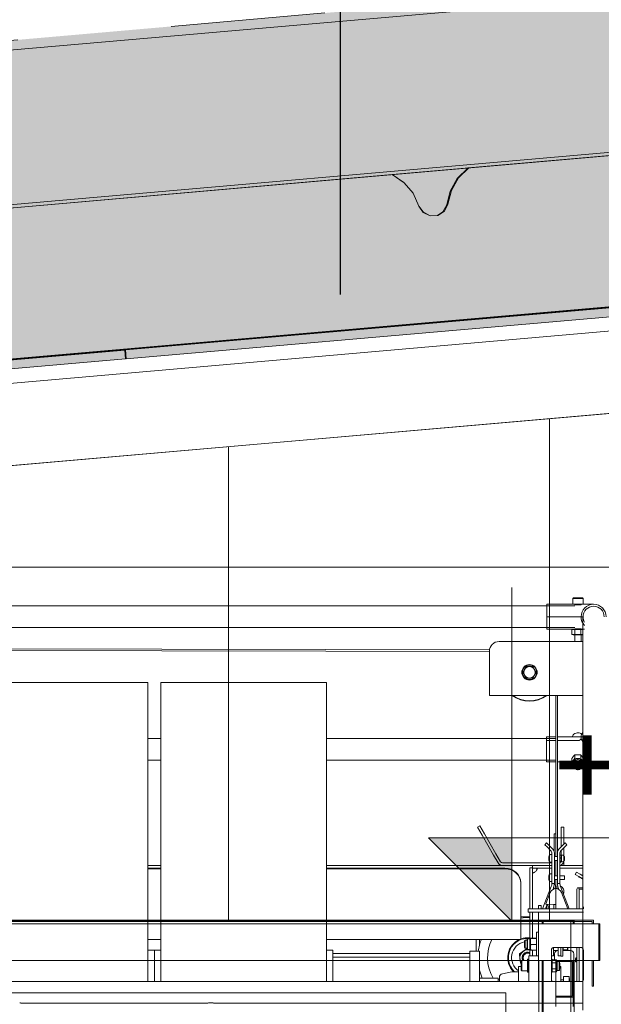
# Model space of a CAD drawing. Header units: centimetres. Extents: x -396 to 14490, y -515 to 1122.
# Tile 47 of 73: x 418 to 508, y 402 to 555. Entities that reach past the tile are written whole.
import ezdxf

# ---------------------------------------------------------------- set-up
doc = ezdxf.new("R2010")
doc.units = ezdxf.units.CM
doc.header["$MEASUREMENT"] = 0
doc.linetypes.add('Przerywana (2)', pattern=[48, 24, -24])
doc.layers.add('00 - nowa technologia myjni_Nr_pióra__246', color=7, linetype='Continuous', lineweight=20, true_color=0x1db3b3)
doc.layers.add('280-A Dachy Powłoki_Nr_pióra__49', color=7, linetype='Continuous', lineweight=20, true_color=0xcfd8da)
for name, color, linetype in [('00 - SUFIT Z BLACHY', 7, 'Continuous'), ('280-A Dachy Powłoki', 7, 'Continuous'), ('299-A Wymiary Opisy', 7, 'Continuous'), ('450-K Belki', 7, 'Continuous'), ('450-K Belki nośne', 7, 'Continuous'), ('460 - Stropy', 7, 'Continuous'), ('Nowe_Drzwi Archicad', 7, 'Continuous')]:
    doc.layers.add(name, color=color, linetype=linetype)
for name, color, linetype, lineweight in [('00 - SUFIT Z BLACHY_Nr_pióra__12', 7, 'Continuous', 13), ('280-A Dachy Powłoki_Nr_pióra__29', 7, 'Continuous', 20), ('280-A Dachy Powłoki_Nr_pióra__69', 7, 'Continuous', 20), ('299-A Wymiary Opisy_Nr_pióra__11', 7, 'Continuous', 0), ('420-K Ściany_Nr_pióra__11', 7, 'Continuous', 0), ('420-K Ściany_Nr_pióra__93', 9, 'Continuous', 20), ('450-K Belki nośne_Nr_pióra__13', 7, 'Continuous', 25), ('450-K Belki_Nr_pióra__2', 7, 'Continuous', 20), ('460 - Stropy_Nr_pióra__11', 7, 'Continuous', 0), ('Nowe_199-Z Wymiary i opisy_Nr_pióra__135', 5, 'Continuous', 20), ('Nowe_420 - Wełna mineralna_Nr_pióra__135', 5, 'Continuous', 0), ('Nowe_Drzwi Archicad_Nr_pióra__135', 5, 'Continuous', 13)]:
    doc.layers.add(name, color=color, linetype=linetype, lineweight=lineweight)
doc.styles.add('STYL_AUTOMATYCZNY_1', font='arial.ttf')
doc.dimstyles.new('STYL_AUTOMATYCZNY__2', dxfattribs={"dimtxt": 13, "dimasz": 7.6, "dimexe": 0.18, "dimexo": 0.0625, "dimgap": 0, "dimtad": 1, "dimdec": 0, "dimzin": 0, "dimdsep": 46, "dimtxsty": 'STYL_AUTOMATYCZNY_1', "dimblk": 'ARROWHEAD_2', "dimblk1": 'ARROWHEAD_2', "dimblk2": 'ARROWHEAD_2', "dimcen": 0.09, "dimclrd": 7, "dimclre": 7, "dimclrt": 7, "dimadec": 0, "dimazin": 0, "dimtfac": 1, "dimtdec": 4, "dimtmove": 0, "dimatfit": 3, "dimfxl": 0, "dimtolj": 1, "dimtzin": 0, "dimarcsym": 0})
doc.dimstyles.new('STYL_AUTOMATYCZNY__3', dxfattribs={"dimtxt": 0.18, "dimasz": 14.592, "dimexe": 0.18, "dimexo": 0.0625, "dimgap": 0, "dimtad": 0, "dimtih": 1, "dimtoh": 1, "dimdec": 4, "dimzin": 0, "dimdsep": 46, "dimcen": 0.09, "dimadec": 0, "dimazin": 0, "dimtfac": 1, "dimtdec": 4, "dimtmove": 0, "dimatfit": 3, "dimldrblk": 'ARROWHEAD_5', "dimfxl": 0, "dimtolj": 1, "dimtzin": 0, "dimarcsym": 0})

# ---------------------------------------------------------------- blocks, each defined once
blk = doc.blocks.new('ElemPrzekroju_8_1')
at = {"layer": '280-A Dachy Powłoki', "linetype": 'Continuous', "lineweight": 0, "true_color": 0x000000}
for points in [[(656.3, 573.06), (12.11, 516.7), (12.24, 515.2), (656.43, 571.56)], [(656.43, 571.56), (12.24, 515.2), (14.34, 491.29), (658.52, 547.65)], [(14.34, 491.29), (14.38, 490.8), (658.56, 547.16), (658.52, 547.65)]]:
    blk.add_hatch(color=18, dxfattribs=at).paths.add_polyline_path(points)
at = {"layer": '280-A Dachy Powłoki_Nr_pióra__29', "color": 7, "linetype": 'Przerywana (2)', "lineweight": 20}
blk.add_line((656.3, 573.06), (12.11, 516.7), dxfattribs=at)
at = {"layer": '280-A Dachy Powłoki_Nr_pióra__29', "color": 7, "linetype": 'Continuous', "lineweight": 20}
blk.add_line((658.52, 547.65), (14.34, 491.29), dxfattribs=at)
at = {"layer": '280-A Dachy Powłoki_Nr_pióra__49', "color": 254, "linetype": 'Continuous', "lineweight": 20, "true_color": 0xcfd8da}
blk.add_line((622.75, 544.02), (61.2, 494.89), dxfattribs=at)
at = {"layer": '280-A Dachy Powłoki_Nr_pióra__69', "color": 7, "linetype": 'Continuous', "lineweight": 20}
blk.add_line((656.43, 571.56), (12.24, 515.2), dxfattribs=at)
blk = doc.blocks.new('ElemPrzekroju_23_1')
at = {"layer": '450-K Belki', "linetype": 'Continuous', "lineweight": 0, "true_color": 0x000000}
blk.add_hatch(color=18, dxfattribs=at).paths.add_polyline_path([(487.48, 532.19), (475.54, 531.14), (477.37, 529.93), (478.79, 528.25), (479.69, 526.24), (480.37, 525.26), (481.45, 524.73), (482.65, 524.8), (483.66, 525.45), (484.22, 526.52), (484.75, 528.69), (485.87, 530.64)])
at = {"layer": '450-K Belki_Nr_pióra__2', "color": 7, "linetype": 'Continuous', "lineweight": 20}
for p, q in [((487.49, 532.19), (475.53, 531.15)), ((480.37, 525.26), (481.45, 524.73)), ((482.65, 524.8), (481.45, 524.73)), ((483.66, 525.45), (482.65, 524.8))]:
    blk.add_line(p, q, dxfattribs=at)
at = {"layer": '450-K Belki_Nr_pióra__2', "color": 7, "linetype": 'Continuous', "lineweight": 20, "flags": 128}
for points in [[(475.53, 531.15), (477.37, 529.93), (478.79, 528.25), (479.69, 526.24), (480.37, 525.26)], [(487.49, 532.19), (485.87, 530.64), (484.75, 528.69), (484.22, 526.52), (483.66, 525.45)]]:
    blk.add_lwpolyline(points, dxfattribs=at)
blk = doc.blocks.new('ElemPrzekroju_47_1')
at = {"layer": '450-K Belki nośne_Nr_pióra__13', "color": 7, "linetype": 'Continuous', "lineweight": 25}
blk.add_line((621.5, 520.33), (62.06, 471.38), dxfattribs=at)
blk = doc.blocks.new('ElemPrzekroju_55_1')
at = {"layer": '460 - Stropy_Nr_pióra__11', "color": 7, "linetype": 'Continuous', "lineweight": 0}
for p, q in [((620.28, 516.49), (63.2, 467.75)), ((621.38, 503.74), (64.29, 455))]:
    blk.add_line(p, q, dxfattribs=at)
blk = doc.blocks.new('ElemPrzekroju_59_1')
at = {"layer": '00 - SUFIT Z BLACHY_Nr_pióra__12', "color": 7, "linetype": 'Continuous', "lineweight": 13}
blk.add_line((235.74, 470), (621.38, 470), dxfattribs=at)
blk = doc.blocks.new('ElemPrzekroju_79_1')
at = {"layer": 'Nowe_Drzwi Archicad_Nr_pióra__135', "color": 5, "linetype": 'Continuous', "lineweight": 20}
for p, q in [((507.72, 414.4), (151.04, 414.4)), ((494.68, 415), (164.08, 415)), ((494.68, 414.84), (164.08, 414.84)), ((494.68, 414.8), (494.68, 415)), ((494.68, 415), (506.88, 415)), ((506.68, 414.8), (494.68, 414.8)), ((498.88, 414.4), (498.88, 414.8)), ((499.04, 414.4), (499.04, 414.8)), ((503.72, 414.4), (503.72, 414.8)), ((503.88, 414.4), (503.88, 414.8)), ((506.68, 414.4), (506.68, 414.8)), ((506.88, 415), (506.88, 414.4)), ((507.88, 414.4), (507.72, 414.4)), ((507.72, 414.4), (507.72, 408.7)), ((507.88, 414.4), (507.88, 408.7)), ((507.72, 408.7), (151.04, 408.7)), ((498.88, 0), (498.88, 408.7)), ((499.04, 0), (499.04, 408.7)), ((501.02, 408.7), (501.02, 408.54)), ((501.02, 408.54), (503.56, 408.54)), ((501.02, 408.34), (501.02, 408.54)), ((501.02, 407.76), (501.02, 408.34)), ((503.56, 408.54), (503.56, 403.16)), ((503.72, 403), (503.72, 408.7)), ((503.88, 0), (503.88, 408.7)), ((506.68, 404.7), (506.68, 408.7)), ((506.88, 408.7), (506.88, 404.7)), ((507.88, 408.7), (507.72, 408.7)), ((501.02, 406.79), (501.02, 407.76)), ((501.02, 405.46), (501.02, 406.79)), ((501.02, 403.77), (501.02, 405.46)), ((501.02, 403.16), (501.02, 403.77)), ((506.88, 404.7), (506.68, 404.7)), ((503.56, 403.16), (501.02, 403.16)), ((501.02, 403.16), (501.02, 403)), ((501.02, 403), (503.72, 403)), ((501.02, 402.82), (501.02, 403)), ((501.02, 402.33), (501.02, 402.82)), ((501.02, 401.52), (501.02, 402.33)), ((503.72, 402.82), (503.72, 403)), ((503.72, 402.33), (503.72, 402.82)), ((503.72, 401.52), (503.72, 402.33))]:
    blk.add_line(p, q, dxfattribs=at)
at = {"layer": 'Nowe_Drzwi Archicad_Nr_pióra__135', "color": 5, "linetype": 'Continuous', "lineweight": 13}
for p, q in [((498.38, 265.4), (498.38, 408.7)), ((165.5, 403.65), (493.26, 403.65)), ((493.26, 403.65), (493.26, 269.94))]:
    blk.add_line(p, q, dxfattribs=at)
blk = doc.blocks.new('*D95')
at = {"layer": '299-A Wymiary Opisy_Nr_pióra__11', "color": 7, "linetype": 'Continuous', "lineweight": 0}
for p, q in [((-35.6, 516.05), (-35.6, 520.94)), ((-30.6, 513.16), (-40.6, 518.94)), ((-28.1, 516.05), (-43.1, 516.05)), ((-35.6, 0), (-35.6, 516.05)), ((-40.6, 2.89), (-30.6, -2.89))]:
    blk.add_line(p, q, dxfattribs=at)
at = {"layer": '299-A Wymiary Opisy_Nr_pióra__11', "color": 7, "lineweight": 0, "insert": (-38.2, 243.15), "char_height": 13, "attachment_point": 7, "rotation": 90, "style": 'STYL_AUTOMATYCZNY_1'}
blk.add_mtext('\\A1;{\\pql;\\fArial|b0|i0|c238|p0;\\W1.000000;516}', dxfattribs=at)
blk = doc.blocks.new('ARROWHEAD_2')
at = {"color": 0, "linetype": 'Continuous', "lineweight": 0}
for p, q in [((-0.378, -0.655), (0.378, 0.655)), ((0, 0), (-1, 0))]:
    blk.add_line(p, q, dxfattribs=at)
blk = doc.blocks.new('*D97')
at = {"layer": '299-A Wymiary Opisy_Nr_pióra__11', "color": 7, "linetype": 'Continuous', "lineweight": 0}
for p, q in [((596.11, 544.46), (596.11, 549.35)), ((601.11, 541.57), (591.11, 547.34)), ((603.61, 544.46), (588.61, 544.46)), ((596.11, 0), (596.11, 544.46)), ((591.11, 2.89), (601.11, -2.89)), ((603.61, 0), (588.61, 0)), ((596.11, -4.89), (596.11, 0))]:
    blk.add_line(p, q, dxfattribs=at)
at = {"layer": '299-A Wymiary Opisy_Nr_pióra__11', "color": 7, "lineweight": 0, "insert": (593.51, 257.36), "char_height": 13, "attachment_point": 7, "rotation": 90, "style": 'STYL_AUTOMATYCZNY_1'}
blk.add_mtext('\\A1;{\\pql;\\fArial|b0|i0|c238|p0;\\W1.000000;544}', dxfattribs=at)
blk = doc.blocks.new('Wymiary_4_1', base_point=(494.18, 414.84))
at = {"layer": '299-A Wymiary Opisy_Nr_pióra__11', "linetype": 'Continuous', "lineweight": 0}
blk.add_hatch(color=7, dxfattribs=at).paths.add_polyline_path([(494.18, 414.84), (494.18, 427.84), (481.18, 427.84)])
at = {"layer": '299-A Wymiary Opisy_Nr_pióra__11', "color": 7, "linetype": 'Continuous', "lineweight": 0}
for p, q in [((494.18, 414.84), (494.18, 466.84)), ((494.18, 414.84), (481.18, 427.84)), ((481.18, 427.84), (494.18, 427.84)), ((494.18, 427.84), (545.79, 427.84)), ((494.18, 414.84), (484.43, 414.84)), ((494.18, 414.84), (503.93, 414.84))]:
    blk.add_line(p, q, dxfattribs=at)
at = {"layer": '299-A Wymiary Opisy_Nr_pióra__11', "color": 7, "lineweight": 0, "insert": (500.68, 430.44), "char_height": 13, "attachment_point": 7, "style": 'STYL_AUTOMATYCZNY_1'}
blk.add_mtext('\\A1;{\\pql;\\fArial|b0|i0|c238|p0;\\W1.000000;+4,15}', dxfattribs=at)
blk = doc.blocks.new('ARROWHEAD_5')
at = {"linetype": 'Continuous', "lineweight": 0}
blk.add_hatch(color=0, dxfattribs=at).paths.add_polyline_path([(-1, 0.2679), (0, 0), (-1, -0.2679)])
at = {"color": 0, "linetype": 'Continuous', "lineweight": 0}
blk.add_line((0, 0), (-1, 0), dxfattribs=at)

msp = doc.modelspace()

# ---------------------------------------------------------------- hatches: boundary and pattern name
at = {"layer": '420-K Ściany_Nr_pióra__93', "linetype": 'Continuous', "lineweight": 20}
h = msp.add_hatch(dxfattribs=at)
h.set_pattern_fill('Siatka_50x100_0001', color=9, style=0, pattern_type=2)
h.set_pattern_definition([(0, (0, 0), (0, 100), []), (90, (0, 0), (-50, 0), [])])
h.paths.add_polyline_path([(621.76, 503.71), (621.76, 4.59), (503.38, 4.59), (503.38, 414.8), (151.54, 414.8), (151.54, 4.59), (62.03, 4.59), (62.03, 455.01)])
at = {"layer": 'Nowe_420 - Wełna mineralna_Nr_pióra__135', "linetype": 'Continuous', "lineweight": 13}
h = msp.add_hatch(dxfattribs=at)
h.set_pattern_fill('Kółka_1___3X3_0001', color=5, style=0, pattern_type=2)
h.set_pattern_definition([(4.9976, (336.4375, 478.7984), (-0.63094, 7.2151), [3, -4.24264]), (94.9976, (334.1395, 480.727), (7.2151, 0.63094), [3, -4.24264]), (49.9976, (333.878, 483.716), (-7.84604, 6.58417), [3, -7.24264]), (49.9976, (339.426, 479.06), (-7.84604, 6.58417), [3, -7.24264]), (319.9976, (334.139, 480.727), (6.58417, 7.84604), [3, -7.24264]), (319.9976, (338.795, 486.275), (6.58417, 7.84604), [3, -7.24264])])
h.paths.add_polyline_path([(62.03, 471.47), (621.5, 520.15), (621.39, 524.04), (621.43, 524.04), (620.55, 531.35), (619.31, 537.88), (618.39, 540.45), (617.15, 542.01), (615.35, 543.37), (606.73, 542.62), (560.09, 538.54), (558.59, 537.21), (558.25, 536.89), (557.14, 534.94), (556.6, 532.77), (556.04, 531.7), (555.25, 531.16), (554.05, 531.08), (552.94, 531.67), (552.31, 532.58), (551.35, 534.65), (549.99, 536.27), (548.13, 537.5), (487.36, 532.18), (485.66, 530.54), (484.54, 528.59), (484.02, 526.46), (483.44, 525.35), (482.59, 524.8), (481.45, 524.73), (480.35, 525.34), (479.69, 526.25), (478.78, 528.27), (477.39, 529.89), (475.53, 531.15), (414.07, 525.76), (412.36, 524.12), (411.24, 522.16), (410.71, 520), (410.15, 518.94), (409.33, 518.41), (408.15, 518.32), (407.1, 518.83), (406.39, 519.84), (405.53, 521.84), (404.02, 523.55), (402.24, 524.73), (384.73, 523.03), (342.53, 519.51), (340.64, 517.85), (339.52, 515.9), (338.98, 513.73), (338.42, 512.66), (337.41, 512.02), (336.44, 511.99), (335.31, 512.59), (334.65, 513.54), (333.78, 515.45), (332.38, 517.22), (330.53, 518.46), (269.18, 513.09), (267.59, 511.48), (266.47, 509.53), (265.98, 507.5), (265.46, 506.44), (264.57, 505.88), (263.38, 505.8), (262.32, 506.32), (261.61, 507.32), (260.74, 509.32), (259.32, 510.97), (257.67, 512.08), (195.86, 506.67), (194.18, 504.97), (193.1, 503.09), (192.56, 500.92), (192.14, 500.11), (191.22, 499.47), (190, 499.38), (188.92, 499.91), (188.3, 500.92), (187.35, 502.87), (185.89, 504.6), (185, 505.19), (184.29, 505.66), (132.49, 501.01), (122.7, 500.15), (121.19, 498.65), (120.07, 496.71), (119.59, 494.71), (119.07, 493.64), (118.17, 493.07), (116.97, 493), (115.93, 493.51), (115.35, 494.31), (114.36, 496.38), (112.96, 498.17), (111.26, 499.27), (77.81, 496.35), (72.11, 495.85), (69.02, 493.97), (66.95, 492.71), (65.44, 490.8), (64.51, 488.57), (64.03, 486.18), (63.01, 481.71), (62.22, 474.95)])
at = {"layer": 'Nowe_420 - Wełna mineralna_Nr_pióra__135', "linetype": 'Continuous', "lineweight": 0, "true_color": 0x0000bf}
for points in [[(433.98, 503.83), (558.51, 514.67), (558.63, 513.27), (434.1, 502.44)], [(309.34, 492.99), (433.88, 503.82), (434, 502.43), (309.46, 491.59)]]:
    msp.add_hatch(color=172, dxfattribs=at).paths.add_polyline_path(points)

# ---------------------------------------------------------------- linework, layer by layer
at = {"layer": '00 - nowa technologia myjni_Nr_pióra__246', "color": 132, "linetype": 'Continuous', "lineweight": 20, "true_color": 0x1db3b3}
for p, q in [((503.76, 465.2), (503.66, 465.1)), ((503.75, 465.1), (503.66, 465.1)), ((503.66, 464.23), (503.66, 465.1)), ((505.26, 465.1), (503.75, 465.1)), ((503.84, 465.2), (503.76, 465.2)), ((505.16, 465.2), (503.84, 465.2)), ((505.16, 465.2), (505.26, 465.1)), ((505.26, 464.23), (505.26, 465.1)), ((503.96, 463.94), (334.08, 463.94)), ((503.9, 464.2), (499.61, 464.2)), ((503.75, 464.23), (503.66, 464.23)), ((503.69, 464.2), (503.66, 464.23)), ((503.78, 464.2), (503.69, 464.2)), ((505.26, 464.23), (503.75, 464.23)), ((505.22, 464.2), (503.78, 464.2)), ((503.96, 464.13), (504.96, 464.13)), ((506.91, 464.2), (505.02, 464.2)), ((505.22, 464.2), (505.26, 464.23)), ((499.61, 462.25), (504.46, 462.25)), ((504.46, 462.25), (499.61, 462.25)), ((504.96, 462.25), (504.46, 462.25)), ((504.96, 462.25), (504.46, 462.25)), ((504.96, 462.25), (505.26, 462.25)), ((504.96, 462.25), (505.26, 462.25)), ((503.96, 460.57), (334.08, 460.57)), ((503.73, 460.3), (499.61, 460.3)), ((503.73, 460.3), (503.53, 460.25)), ((503.53, 460.25), (503.53, 459.51)), ((503.73, 460.3), (504.11, 460.3)), ((504.96, 460.37), (503.96, 460.37)), ((504.02, 460.25), (503.99, 460.25)), ((503.99, 460.25), (503.99, 459.51)), ((504.11, 460.3), (505.19, 460.3)), ((504.92, 460.25), (504.92, 459.51)), ((504.96, 460.3), (504.96, 460.37)), ((505.48, 460.3), (505.19, 460.3)), ((505.19, 460.3), (505.22, 460.29)), ((503.73, 459.46), (503.53, 459.51)), ((503.73, 459.46), (504.11, 459.46)), ((503.96, 458.4), (503.96, 459.46)), ((504.02, 459.51), (503.99, 459.51)), ((504.11, 459.46), (505.19, 459.46)), ((504.96, 458.4), (504.96, 459.46)), ((505.19, 459.46), (505.22, 459.47)), ((490.69, 457.11), (329.07, 457.43)), ((490.68, 456.87), (329.07, 457.2)), ((492.18, 458.4), (505.23, 458.4)), ((492.18, 458.4), (505.23, 458.4)), ((490.68, 450.74), (490.68, 456.9)), ((490.68, 450.74), (490.68, 456.9)), ((496.15, 454.05), (496.41, 454.5)), ((496.41, 454.5), (496.93, 454.5)), ((496.93, 454.5), (497.45, 454.5)), ((497.45, 454.5), (497.71, 454.05)), ((495.89, 453.6), (496.15, 454.05)), ((496.14, 453.17), (495.89, 453.6)), ((496.14, 453.17), (495.89, 453.6)), ((496.15, 453.15), (496.14, 453.17)), ((496.15, 453.15), (496.14, 453.17)), ((496.41, 452.7), (496.15, 453.15)), ((496.93, 452.7), (496.41, 452.7)), ((497.45, 452.7), (496.93, 452.7)), ((497.71, 453.15), (497.45, 452.7)), ((497.71, 454.05), (497.72, 454.03)), ((497.71, 454.05), (497.72, 454.03)), ((497.97, 453.6), (497.71, 453.15)), ((497.72, 454.03), (497.97, 453.6)), ((497.72, 454.03), (497.97, 453.6)), ((437.48, 452), (411.68, 452)), ((437.48, 452), (437.48, 450.76)), ((439.48, 450.76), (439.48, 452)), ((465.28, 452), (439.48, 452)), ((465.28, 452), (465.28, 450.76)), ((437.48, 450.76), (437.48, 405.44)), ((439.48, 405.44), (439.48, 450.76)), ((465.28, 450.76), (465.28, 405.44)), ((490.68, 450), (490.68, 450.74)), ((490.68, 450), (490.68, 450.74)), ((505.23, 450), (490.68, 450)), ((505.23, 450), (490.68, 450)), ((501.02, 450), (501.02, 424.9)), ((501.26, 450), (501.26, 425.5)), ((501.02, 443.54), (499.59, 443.54)), ((504.95, 443.54), (501.26, 443.54)), ((503.64, 443.54), (503.64, 443.61)), ((504.37, 444.17), (504.36, 444.17)), ((504.52, 444.17), (504.53, 444.17)), ((504.95, 443.53), (504.95, 443.32)), ((504.95, 443.53), (505.25, 443.53)), ((504.95, 443.53), (504.95, 443.32)), ((504.95, 443.53), (505.25, 443.53)), ((437.48, 443.27), (439.48, 443.27)), ((465.28, 443.27), (501.02, 443.27)), ((499.6, 442.96), (499.59, 442.75)), ((499.6, 442.96), (499.59, 442.75)), ((499.6, 442.96), (501.02, 442.96)), ((501.02, 442.96), (499.6, 442.96)), ((501.26, 442.96), (504.45, 442.96)), ((504.45, 442.96), (501.26, 442.96)), ((504.01, 440.74), (503.98, 440.73)), ((503.98, 440.73), (503.98, 440.21)), ((504.91, 440.73), (504.91, 440.21)), ((437.48, 439.9), (439.48, 439.9)), ((465.28, 439.9), (501.02, 439.9)), ((501.02, 439.64), (499.59, 439.64)), ((503.53, 439.64), (501.26, 439.64)), ((503.52, 440.17), (503.52, 439.65)), ((503.95, 438.78), (503.95, 439.61)), ((504.01, 440.21), (503.98, 440.21)), ((504.95, 438.78), (504.95, 439.61)), ((504.4, 438.43), (504.39, 438.43)), ((504.49, 438.43), (504.5, 438.43)), ((505.21, 435.2), (505.21, 420)), ((488.81, 429.5), (489.16, 429.7)), ((489.16, 429.7), (489.89, 428.43)), ((488.81, 429.5), (489.55, 428.23)), ((490.45, 426.67), (489.55, 428.23)), ((490.8, 426.87), (489.89, 428.43)), ((501.02, 428.42), (500.78, 428.46)), ((500.78, 425.66), (500.78, 428.46)), ((501.02, 424.9), (501.02, 428.42)), ((501.88, 427), (501.88, 429.5)), ((501.88, 429.5), (502.28, 429.5)), ((502.28, 427), (502.28, 429.5)), ((490.45, 426.67), (491.33, 425.14)), ((490.8, 426.87), (491.68, 425.34)), ((499.58, 427.03), (499.3, 426.74)), ((499.65, 426.39), (499.3, 426.74)), ((499.94, 426.67), (499.58, 427.03)), ((500.58, 426.03), (499.94, 426.67)), ((501.48, 426.03), (502.12, 426.67)), ((501.88, 427), (501.88, 426.43)), ((502.48, 427.03), (502.12, 426.67)), ((502.28, 427), (502.28, 426.83)), ((502.76, 426.74), (502.41, 426.39)), ((502.48, 427.03), (502.76, 426.74)), ((491.33, 425.14), (492.05, 423.9)), ((491.68, 425.34), (492.39, 424.1)), ((499.65, 426.39), (500.3, 425.74)), ((500.4, 425.2), (500.13, 425.2)), ((500.4, 421.2), (500.4, 425.5)), ((500.8, 421.2), (500.8, 425.5)), ((501.26, 425.5), (501.26, 421.2)), ((501.66, 425.5), (501.66, 421.2)), ((501.66, 425.05), (501.69, 425.11)), ((501.66, 425.05), (501.66, 424.65)), ((501.73, 425.13), (501.73, 425.12)), ((501.89, 425.13), (501.73, 425.13)), ((501.89, 425.12), (501.73, 425.12)), ((502.41, 426.39), (501.76, 425.74)), ((501.88, 425.86), (501.88, 425.13)), ((501.89, 425.13), (501.89, 425.12)), ((501.92, 425.1), (501.91, 425.11)), ((501.92, 425.1), (501.92, 424.91)), ((502.18, 425.1), (501.92, 425.1)), ((502.26, 425.02), (502.26, 424.65)), ((502.28, 426.26), (502.28, 424.9)), ((439.48, 423.5), (437.48, 423.5)), ((497.38, 423.5), (465.28, 423.5)), ((492.28, 423.5), (492.05, 423.9)), ((492.24, 424.36), (492.14, 424.53)), ((492.39, 424.1), (492.24, 424.36)), ((492.74, 423.9), (500.4, 423.9)), ((497.38, 423.5), (497.38, 423.1)), ((497.38, 423.5), (500.4, 423.5)), ((499.94, 424.88), (499.94, 424.85)), ((499.94, 424.85), (499.94, 424.74)), ((499.94, 424.74), (499.94, 424.6)), ((499.94, 424.6), (499.94, 424.36)), ((499.94, 424.36), (499.94, 424.32)), ((500.4, 424), (500.13, 424)), ((501.26, 424.9), (500.8, 424.9)), ((501.26, 424.3), (500.8, 424.3)), ((501.02, 421.9), (501.02, 424.3)), ((501.02, 424.3), (501.02, 421.9)), ((501.02, 423.9), (501.02, 423.9)), ((501.02, 423.5), (501.02, 423.5)), ((501.66, 424.65), (501.66, 424.16)), ((501.66, 424.16), (501.69, 424.1)), ((501.66, 423.5), (505.21, 423.5)), ((501.73, 424.69), (501.73, 424.66)), ((501.89, 424.69), (501.73, 424.69)), ((501.89, 424.66), (501.73, 424.66)), ((501.73, 424.16), (501.73, 424.14)), ((501.89, 424.16), (501.73, 424.16)), ((501.89, 424.14), (501.73, 424.14)), ((501.89, 424.07), (501.73, 424.07)), ((501.88, 423.61), (501.88, 423.5)), ((501.89, 424.69), (501.89, 424.66)), ((501.89, 424.66), (501.89, 424.66)), ((501.89, 424.16), (501.89, 424.14)), ((501.92, 424.1), (501.91, 424.1)), ((501.92, 424.91), (501.92, 424.66)), ((501.92, 424.66), (501.92, 424.41)), ((501.92, 424.41), (501.92, 424.11)), ((501.92, 424.11), (501.92, 424.1)), ((502.18, 424.1), (501.92, 424.1)), ((502.4, 424.9), (502.26, 424.9)), ((502.26, 424.65), (502.26, 424.18)), ((502.4, 424.3), (502.26, 424.3)), ((502.28, 424.3), (502.28, 423.5)), ((502.28, 424.3), (502.28, 424.3)), ((502.4, 424.9), (502.4, 424.75)), ((502.4, 424.75), (502.4, 424.3)), ((437.48, 423.08), (439.48, 423.08)), ((437.48, 423), (439.48, 423)), ((465.28, 423.08), (493.08, 423.08)), ((465.28, 423), (493.08, 423)), ((496.98, 423.16), (496.98, 416.75)), ((496.98, 423.16), (497.38, 423.16)), ((497.38, 416.75), (497.38, 423.16)), ((497.38, 423.1), (500.4, 423.1)), ((497.72, 422.47), (497.72, 422.47)), ((499.94, 421.88), (499.94, 421.85)), ((500.4, 422.2), (500.13, 422.2)), ((501.26, 421.9), (500.8, 421.9)), ((501.02, 423.1), (501.02, 423.1)), ((501.66, 423.1), (505.21, 423.1)), ((502.4, 421.9), (501.66, 421.9)), ((502.4, 421.9), (502.4, 421.75)), ((504.04, 422.12), (504.24, 422.47)), ((504.04, 422.12), (504.62, 421.78)), ((504.24, 422.47), (504.82, 422.13)), ((504.82, 422.13), (505.21, 421.91)), ((495.58, 420.73), (495.58, 420.82)), ((495.58, 420.73), (495.58, 412.4)), ((499.94, 421.85), (499.94, 421.74)), ((499.94, 421.74), (499.94, 421.6)), ((499.94, 421.6), (499.94, 421.36)), ((499.94, 421.36), (499.94, 421.32)), ((500.4, 421), (500.13, 421)), ((500.4, 421), (500.13, 421)), ((500.4, 420.7), (500.4, 421.2)), ((500.8, 420.7), (500.4, 420.7)), ((501.26, 421.3), (500.8, 421.3)), ((500.8, 420.7), (500.8, 421.2)), ((501.02, 420.92), (501.02, 421.3)), ((501.02, 421.3), (501.02, 421)), ((501.02, 421.3), (501.02, 421.3)), ((501.26, 421.2), (501.26, 420.7)), ((501.26, 420.7), (501.66, 420.7)), ((502.4, 421.3), (501.66, 421.3)), ((502.4, 421.3), (501.66, 421.3)), ((501.66, 421.2), (501.66, 420.7)), ((502.4, 421.75), (502.4, 421.3)), ((504.62, 421.78), (505.21, 421.44)), ((504.66, 421.7), (505.21, 421.39)), ((500.31, 420.24), (498.97, 416.75)), ((500.14, 419.29), (499.47, 417.54)), ((500.69, 420.09), (500.57, 419.78)), ((501.03, 419.9), (501.03, 419.85)), ((501.03, 419.9), (501.03, 419.85)), ((501.03, 419.85), (501.03, 417.49)), ((501.03, 419.85), (501.03, 417.5)), ((501.49, 419.78), (501.37, 420.09)), ((503.08, 416.75), (501.75, 420.24)), ((501.92, 419.29), (502.89, 416.75)), ((504.28, 419.83), (504.38, 420)), ((504.28, 419.83), (504.28, 416.75)), ((504.38, 420), (504.58, 420)), ((504.58, 420), (504.68, 419.83)), ((505.02, 420), (504.58, 420)), ((504.68, 419.83), (504.58, 420)), ((504.68, 419.83), (504.68, 416.75)), ((505.02, 419.83), (504.68, 419.83)), ((505.02, 420), (505.23, 420)), ((505.02, 419.83), (505.23, 419.83)), ((499.68, 417.47), (499.4, 416.75)), ((499.52, 417.53), (499.48, 417.5)), ((499.52, 417.48), (500.99, 417.45)), ((499.52, 416.75), (499.8, 417.47)), ((499.78, 416.75), (500.05, 417.47)), ((500.73, 417.4), (500.73, 416.75)), ((500.98, 417.45), (500.78, 417.45)), ((501.03, 417.49), (501.03, 417.5)), ((501.03, 417.49), (501.03, 417.45)), ((501.03, 417.45), (501.03, 417.4)), ((501.03, 417.4), (501.03, 416.75)), ((496.73, 416.75), (497.73, 416.75)), ((496.73, 416.25), (496.73, 416.75)), ((496.73, 416.25), (497.73, 416.25)), ((496.98, 416.25), (496.98, 412.06)), ((497.38, 412.17), (497.38, 416.25)), ((497.73, 416.75), (505.24, 416.75)), ((497.73, 416.25), (505.24, 416.25)), ((498.33, 417.25), (498.73, 417.25)), ((498.33, 417.05), (498.33, 417.25)), ((498.33, 417.05), (498.33, 416.75)), ((499.07, 416.25), (498.33, 416.25)), ((498.33, 405.44), (498.33, 416.25)), ((498.73, 417.05), (498.73, 417.25)), ((498.73, 417.05), (498.73, 416.75)), ((499.07, 416.25), (505.33, 416.25)), ((505.33, 417.05), (505.33, 416.75)), ((496.98, 415.5), (495.58, 415.5)), ((498.03, 409.48), (498.03, 413.1)), ((498.03, 413.1), (498.33, 413.1)), ((439.48, 412), (437.48, 412)), ((495.58, 412), (465.28, 412)), ((488.63, 411.95), (488.63, 412)), ((488.63, 410.15), (488.63, 411.95)), ((489.13, 411.71), (489.13, 412)), ((489.13, 411.71), (489.13, 411.1)), ((495.58, 412.4), (495.58, 412)), ((496.13, 411.74), (496.24, 411.85)), ((496.13, 411.01), (496.13, 411.74)), ((496.24, 410.96), (496.24, 411.85)), ((496.24, 411.85), (496.54, 411.85)), ((496.54, 412.01), (496.59, 412.06)), ((496.54, 412.01), (496.54, 411.88)), ((496.54, 411.88), (496.54, 410.49)), ((496.59, 412.06), (496.59, 411.93)), ((496.99, 412.06), (496.59, 412.06)), ((496.59, 411.93), (496.59, 410.44)), ((496.99, 412.06), (497.06, 412.15)), ((496.99, 412.06), (496.99, 411.93)), ((496.99, 411.93), (496.99, 410.44)), ((497.97, 412.17), (497.15, 412.17)), ((497.15, 412.11), (497.15, 412.13)), ((497.97, 412.13), (497.15, 412.13)), ((497.97, 411.21), (497.15, 411.21)), ((497.98, 412.11), (497.97, 412.13)), ((498.03, 412.08), (498.01, 412.15)), ((438.48, 410.3), (437.48, 410.3)), ((438.48, 410.3), (438.48, 410.13)), ((439.48, 410.3), (438.48, 410.3)), ((438.48, 410.3), (438.48, 410.13)), ((438.48, 410.13), (438.48, 405.44)), ((438.48, 410.13), (438.48, 405.44)), ((466.28, 410.3), (465.28, 410.3)), ((466.28, 410.3), (466.28, 410.13)), ((466.28, 410.13), (466.28, 405.44)), ((487.63, 409.8), (466.28, 409.8)), ((487.63, 410.15), (487.63, 406.92)), ((487.63, 410.15), (489.13, 410.15)), ((489.13, 406.92), (489.13, 410.15)), ((495.36, 409.66), (495.44, 409.01)), ((495.91, 410.11), (495.39, 409.72)), ((496.44, 410.5), (495.91, 410.11)), ((496.13, 410.76), (496.13, 411.01)), ((496.13, 410.76), (496.24, 410.65)), ((496.24, 410.65), (496.24, 410.96)), ((496.24, 410.65), (496.54, 410.65)), ((496.54, 410.5), (496.5, 410.51)), ((496.54, 410.49), (496.59, 410.44)), ((496.99, 410.44), (496.59, 410.44)), ((496.98, 410.31), (496.67, 410.44)), ((496.98, 410.44), (496.98, 409.44)), ((496.99, 410.44), (497.06, 410.35)), ((497.97, 410.33), (497.15, 410.33)), ((497.38, 409.44), (497.38, 410.33)), ((498.03, 410.42), (498.01, 410.35)), ((500.33, 405.75), (500.33, 410.25)), ((500.67, 410.73), (500.67, 409.95)), ((501.38, 410.25), (500.67, 410.25)), ((500.67, 409.45), (500.67, 409.95)), ((504.83, 410.75), (500.83, 410.75)), ((500.83, 409.75), (500.83, 408.81)), ((501.33, 410.25), (501.38, 410.25)), ((501.38, 410.75), (501.38, 409.95)), ((501.38, 409.95), (501.38, 409.45)), ((501.78, 410.75), (501.78, 409.95)), ((501.78, 410.25), (501.83, 410.25)), ((501.83, 410.25), (501.78, 410.25)), ((501.78, 409.95), (501.78, 409.45)), ((501.83, 409.48), (501.83, 410.75)), ((502.13, 409.48), (502.13, 410.75)), ((502.13, 410.42), (502.13, 410.75)), ((502.13, 410.42), (502.19, 410.42)), ((502.13, 410.25), (503.33, 410.25)), ((502.19, 410.35), (502.19, 410.75)), ((502.19, 410.35), (502.8, 410.35)), ((502.88, 410.35), (502.8, 410.35)), ((502.88, 410.35), (502.88, 410.75)), ((503.83, 405.44), (503.83, 409.75)), ((504.28, 410.75), (504.28, 405.44)), ((504.68, 410.75), (504.68, 405.44)), ((505.33, 410.25), (505.33, 405.75)), ((487.63, 409.24), (466.28, 409.24)), ((495.44, 409.01), (495.51, 408.36)), ((495.55, 408.31), (495.55, 408.31)), ((495.55, 408.31), (495.63, 408.27)), ((495.63, 408.59), (495.73, 408.69)), ((495.63, 408.59), (495.63, 408.22)), ((495.63, 408.22), (495.63, 407.19)), ((495.73, 408.69), (495.73, 408.27)), ((496.6, 408.69), (495.73, 408.69)), ((495.73, 408.27), (495.73, 407.09)), ((496.6, 408.69), (496.6, 408.27)), ((496.63, 408.65), (496.6, 408.69)), ((496.6, 408.27), (496.6, 407.09)), ((496.63, 408.84), (496.68, 408.89)), ((496.63, 408.48), (496.63, 408.84)), ((496.63, 406.94), (496.63, 408.48)), ((496.68, 408.51), (496.68, 408.89)), ((496.68, 408.89), (496.83, 408.89)), ((496.68, 406.89), (496.68, 408.51)), ((496.83, 409.44), (496.83, 407.35)), ((498.33, 409.44), (496.83, 409.44)), ((498.03, 409.44), (498.03, 409.48)), ((500.67, 409.45), (500.33, 409.45)), ((500.38, 408.89), (500.33, 408.89)), ((500.38, 408.89), (500.38, 408.37)), ((500.43, 408.84), (500.38, 408.89)), ((500.38, 408.37), (500.38, 406.89)), ((500.43, 408.84), (500.43, 408.34)), ((500.43, 408.62), (500.48, 408.81)), ((500.43, 407.54), (500.43, 408.62)), ((500.43, 408.34), (500.43, 406.94)), ((500.48, 408.81), (501.11, 408.81)), ((500.48, 408.35), (501.11, 408.35)), ((501.23, 408.61), (501.11, 408.81)), ((501.23, 407.54), (501.23, 408.61)), ((501.23, 408.61), (501.57, 408.61)), ((501.38, 409.45), (501.78, 409.45)), ((501.57, 407.54), (501.57, 408.61)), ((501.62, 408.56), (501.57, 408.61)), ((501.62, 407.56), (501.62, 408.56)), ((501.63, 408.29), (501.62, 408.3)), ((501.63, 408.29), (501.63, 408.08)), ((501.63, 408.08), (501.63, 407.48)), ((501.83, 409.4), (501.83, 409.48)), ((501.83, 409.4), (502.13, 409.4)), ((502.13, 409.4), (502.13, 409.48)), ((504.09, 409.04), (504.15, 409.1)), ((504.09, 408.98), (504.09, 409.04)), ((504.09, 408.57), (504.09, 408.98)), ((504.09, 408.57), (504.15, 408.5)), ((504.15, 409.02), (504.15, 409.1)), ((504.15, 409.1), (504.28, 409.1)), ((504.15, 408.5), (504.15, 409.02)), ((504.15, 408.5), (504.28, 408.5)), ((487.63, 406.92), (487.63, 405.44)), ((489.13, 405.44), (489.13, 406.92)), ((492.71, 406.65), (494.17, 406.94)), ((494.29, 406.95), (495.23, 406.95)), ((495.23, 407.75), (495.23, 406.58)), ((495.63, 407.75), (495.23, 407.75)), ((495.23, 406.58), (495.23, 405.44)), ((495.63, 407.19), (495.73, 407.09)), ((496.6, 407.09), (495.73, 407.09)), ((496.63, 407.12), (496.6, 407.09)), ((496.63, 406.94), (496.68, 406.89)), ((496.68, 406.89), (496.83, 406.89)), ((496.83, 405.44), (496.83, 407.35)), ((500.38, 406.89), (500.33, 406.89)), ((500.43, 406.94), (500.38, 406.89)), ((500.43, 407.16), (500.43, 407.54)), ((500.43, 407.16), (500.48, 406.96)), ((500.48, 407.45), (500.48, 407.42)), ((500.48, 407.42), (501.11, 407.42)), ((500.48, 406.96), (501.11, 406.96)), ((501.11, 407.45), (501.11, 407.42)), ((501.23, 407.17), (501.11, 406.96)), ((501.23, 407.17), (501.23, 407.54)), ((501.23, 407.17), (501.57, 407.17)), ((501.57, 407.17), (501.57, 407.54)), ((501.62, 407.21), (501.57, 407.17)), ((501.62, 407.21), (501.62, 407.56)), ((501.63, 407.48), (501.62, 407.47)), ((501.63, 407.75), (501.83, 407.75)), ((501.83, 406.58), (501.83, 407.75)), ((501.83, 405.44), (501.83, 406.58)), ((329.08, 405.44), (505.24, 405.44)), ((489.13, 405.44), (489.13, 405.95)), ((489.13, 405.95), (492.03, 405.95)), ((492.03, 405.44), (492.03, 405.95)), ((492.18, 405.75), (492.23, 405.75)), ((492.23, 405.78), (492.23, 406.06)), ((492.23, 405.44), (492.23, 405.78)), ((501.83, 405.44), (501.83, 405.75)), ((501.83, 405.71), (502.23, 405.71)), ((502.23, 406.23), (502.23, 405.44)), ((502.23, 406.23), (503.09, 406.23)), ((503.09, 406.23), (503.09, 405.44)), ((503.14, 405.9), (503.09, 405.9)), ((503.14, 405.9), (503.14, 405.44)), ((417.74, 402.07), (446.82, 402.07)), ((447.74, 402.07), (505.24, 402.07))]:
    msp.add_line(p, q, dxfattribs=at)
for points in [[(505.24, 400.95), (505.23, 440.99), (505.22, 459.41), (505.22, 462.1), (505.22, 462.16), (505.22, 462.21)], [(503.53, 460.25), (503.61, 460.27), (503.67, 460.28), (503.77, 460.28), (503.86, 460.28), (503.92, 460.26), (503.99, 460.25)], [(504.02, 460.25), (504.24, 460.27), (504.43, 460.28), (504.61, 460.28), (504.74, 460.27), (504.92, 460.25)], [(504.92, 460.25), (504.99, 460.27), (505.06, 460.28), (505.14, 460.28), (505.22, 460.28)], [(503.53, 459.51), (503.61, 459.49), (503.67, 459.48), (503.77, 459.48), (503.86, 459.48), (503.92, 459.5), (503.99, 459.51)], [(504.02, 459.51), (504.24, 459.49), (504.43, 459.48), (504.61, 459.48), (504.74, 459.49), (504.92, 459.51)], [(504.92, 459.51), (504.99, 459.49), (505.06, 459.48), (505.14, 459.48), (505.22, 459.48)], [(503.52, 440.17), (503.66, 440.36), (503.75, 440.48), (503.85, 440.59), (503.98, 440.73)], [(504.01, 440.74), (504.23, 440.75), (504.41, 440.76), (504.6, 440.75), (504.73, 440.75), (504.91, 440.73)], [(503.52, 439.65), (503.66, 439.8), (503.76, 439.91), (503.85, 440.03), (503.98, 440.21)], [(503.95, 439.12), (503.84, 439.24), (503.75, 439.34), (503.66, 439.46), (503.52, 439.65)], [(504.01, 440.21), (504.23, 440.19), (504.42, 440.19), (504.6, 440.19), (504.73, 440.2), (504.91, 440.21)], [(504.91, 440.21), (505.05, 440.02), (505.14, 439.9), (505.23, 439.8)], [(501.69, 425.11), (501.7, 425.11), (501.71, 425.12), (501.73, 425.13)], [(501.73, 425.12), (501.71, 425.06), (501.7, 425), (501.69, 424.91), (501.7, 424.82), (501.71, 424.76), (501.73, 424.69)], [(501.91, 425.11), (501.91, 425.11), (501.89, 425.13)], [(501.89, 425.12), (501.91, 425), (501.92, 424.91)], [(501.73, 424.66), (501.71, 424.59), (501.7, 424.52), (501.69, 424.41), (501.7, 424.3), (501.71, 424.24), (501.73, 424.16)], [(501.73, 424.14), (501.7, 424.12), (501.69, 424.11), (501.69, 424.1)], [(501.69, 424.1), (501.7, 424.09), (501.71, 424.08), (501.73, 424.07)], [(501.92, 424.91), (501.91, 424.81), (501.89, 424.69)], [(501.89, 424.66), (501.91, 424.52), (501.92, 424.41)], [(501.92, 424.41), (501.91, 424.3), (501.89, 424.16)], [(501.89, 424.14), (501.91, 424.12), (501.92, 424.11)], [(501.91, 424.1), (501.91, 424.09), (501.89, 424.07)], [(497.38, 422.47), (497.38, 422.42), (497.4, 422.39), (497.42, 422.37), (497.46, 422.36), (497.48, 422.36)], [(497.48, 422.36), (497.53, 422.37), (497.59, 422.39), (497.66, 422.42), (497.72, 422.47)], [(498.12, 423), (498.11, 423.04), (498.1, 423.07), (498.07, 423.09), (498.03, 423.1), (498.01, 423.1)], [(498.01, 422.76), (498.06, 422.82), (498.09, 422.89), (498.11, 422.95), (498.12, 423)], [(501.03, 417.49), (501.02, 417.46), (501.02, 417.45), (501, 417.42), (500.98, 417.4)], [(497.15, 412.17), (497.08, 412.16), (497.06, 412.15), (497.06, 412.15), (497.06, 412.15)], [(497.06, 412.15), (497.06, 412.15), (497.06, 412.15), (497.06, 412.15), (497.07, 412.14), (497.11, 412.14), (497.15, 412.13)], [(497.15, 412.11), (497.1, 411.97), (497.07, 411.85), (497.06, 411.72), (497.06, 411.6), (497.07, 411.48), (497.1, 411.35), (497.15, 411.21)], [(497.15, 410.33), (497.11, 410.45), (497.08, 410.56), (497.06, 410.65), (497.06, 410.74), (497.06, 410.82), (497.07, 410.91), (497.08, 410.99), (497.11, 411.09), (497.15, 411.21)], [(497.97, 412.17), (498, 412.16), (498.01, 412.15), (498.01, 412.15)], [(498.01, 412.15), (498.01, 412.15), (498.01, 412.14), (498.01, 412.14), (497.97, 412.13)], [(497.98, 412.11), (497.99, 411.98), (498, 411.87), (498.01, 411.69), (498.01, 411.5), (497.99, 411.37), (497.97, 411.21)], [(497.97, 410.33), (498, 410.54), (498.01, 410.67), (498.01, 410.79), (498.01, 410.92), (497.99, 411.06), (497.97, 411.21)], [(497.15, 410.33), (497.08, 410.34), (497.06, 410.35), (497.06, 410.35), (497.06, 410.35)], [(497.97, 410.33), (498, 410.34), (498.01, 410.35), (498.01, 410.35)], [(502.88, 410.75), (502.87, 410.65), (502.85, 410.55), (502.83, 410.45), (502.8, 410.35)], [(500.48, 408.35), (500.46, 408.46), (500.45, 408.53), (500.45, 408.6), (500.45, 408.66), (500.46, 408.74), (500.48, 408.81)], [(500.48, 407.45), (500.46, 407.58), (500.45, 407.69), (500.45, 407.88), (500.45, 408.06), (500.46, 408.2), (500.48, 408.35)], [(501.11, 408.35), (501.14, 408.41), (501.16, 408.47), (501.18, 408.53), (501.18, 408.59), (501.17, 408.65), (501.16, 408.71), (501.12, 408.78), (501.11, 408.81)], [(501.11, 407.45), (501.15, 407.58), (501.17, 407.71), (501.18, 407.83), (501.18, 407.95), (501.17, 408.08), (501.14, 408.2), (501.11, 408.35)], [(500.48, 406.96), (500.46, 407.08), (500.45, 407.14), (500.45, 407.21), (500.45, 407.28), (500.46, 407.35), (500.48, 407.42)], [(501.11, 406.96), (501.14, 407.03), (501.16, 407.08), (501.18, 407.14), (501.18, 407.2), (501.17, 407.27), (501.16, 407.33), (501.12, 407.39), (501.11, 407.42)], [(447.5, 402.11), (447.38, 402.13), (447.25, 402.13), (447.13, 402.12), (447.05, 402.11), (446.9, 402.09), (446.82, 402.07)]]:
    msp.add_lwpolyline(points, dxfattribs=at)
for radius in [1.2, 1.2, 1.14, 1.14, 0.9, 0.9]:
    msp.add_circle((496.93, 453.6), radius, dxfattribs=at)
for centre, radius, start, end in [((506.91, 462.25), 1.95, 0, 180), ((506.91, 462.25), 1.65, 0, 180), ((506.91, 462.25), 1.95, 180, 223.151), ((506.91, 462.25), 1.65, 180, 210.3936), ((492.18, 456.9), 1.5, 90, 180), ((492.18, 456.9), 1.5, 90, 180), ((496.93, 453.6), 4.5, 233.1301, 306.8699), ((496.93, 453.6), 4.5, 233.1301, 306.8699), ((496.93, 453.6), 4.45, 233.9972, 306.0028), ((496.93, 453.6), 4.45, 233.9972, 306.0028), ((87823.37, 422.79), 87318.16, 179.982137, 179.988448), ((501.96, 437.87), 4.1, 37.2293, 44.1854), ((501.97, 441.94), 4.09, 316.5627, 322.7657), ((500.9, 424.6), 1, 144.9376, 163.7398), ((500.13, 425.14), 0.06, 90, 144.9376), ((500.06, 425.5), 0.34, 0, 45), ((500.06, 425.5), 0.74, 0, 45), ((502, 425.5), 0.74, 135, 180), ((502, 425.5), 0.34, 135, 180), ((502.18, 425.02), 0.0812, 0, 90), ((492.74, 424.3), 0.8, 210, 269.9208), ((492.74, 424.3), 0.4, 210, 270), ((500.9, 424.6), 1, 196.2602, 215.0624), ((500.13, 424.06), 0.06, 215.0624, 270), ((501.48, 424.3), 0.8, 282.9985, 0), ((501.48, 424.3), 0.4, 296.7342, 325.222), ((501.89, 424.11), 0.0246, 339.5366, 359.6739), ((502.18, 424.18), 0.0812, 270, 0), ((497.14, 423.96), 1.61, 279.8062, 291.2689), ((497.32, 423.16), 0.8, 299.9159, 330.0841), ((496.52, 423.34), 1.61, 338.7349, 350.1924), ((500.9, 421.6), 1, 144.9376, 163.7398), ((500.13, 422.14), 0.06, 90, 144.9376), ((500.9, 421.6), 1, 196.2602, 215.0624), ((500.13, 421.06), 0.06, 215.0624, 270), ((500.13, 421.06), 0.06, 215.0624, 270), ((499.1, 420.7), 1.3, 339.0021, 0), ((495.9, 420.94), 4.88, 346.7977, 357.2478), ((499.1, 420.7), 1.7, 349.8358, 0), ((495.9, 420.94), 5.12, 348.2225, 359.7835), ((501.38, 419.5), 0.9, 110.6161, 116.317), ((501.38, 419.5), 0.895, 110.6925, 116.5286), ((506.14, 420.98), 5.12, 179.7834, 192.2678), ((502.96, 420.7), 1.7, 180, 190.1642), ((506.14, 420.98), 4.88, 183.2667, 193.6943), ((502.96, 420.7), 1.3, 180, 200.9979), ((501.38, 419.5), 0.9, 333.3337, 68.2994), ((504.71, 421.79), 0.1, 179.9997, 240), ((501.03, 418.95), 0.95, 90, 159.0021), ((501.38, 419.5), 0.9, 138.0009, 141.8018), ((501.38, 419.5), 0.895, 138.515, 142.868), ((499.1, 420.7), 1.7, 339.0021, 343.5567), ((501.03, 418.95), 0.95, 20.9979, 90), ((502.96, 420.7), 1.7, 193.4716, 200.9979), ((501.38, 419.5), 0.895, 333.626, 68.0468), ((494.58, 418), 1, 0, 0.333), ((499.52, 417.53), 0.05, 159.0021, 269), ((500.78, 417.4), 0.05, 91, 180), ((500.98, 417.5), 0.05, 271, 284.1828), ((496.63, 409.15), 6.25, 86.7898, 99.6717), ((496.63, 409.15), 7.75, 158.4234, 172.5859), ((496.63, 409.15), 6.25, 152.8705, 210.7965), ((496.63, 409.15), 3.1, 113.1672, 225.2071), ((496.63, 409.15), 3, 83.3003, 227.1649), ((496.63, 409.15), 2.5, 101.537, 235.9426), ((496.63, 409.15), 3.1, 83.5174, 109.7982), ((496.63, 409.15), 1.37, 155.3849, 157.996), ((496.63, 409.15), 1.2, 73.0424, 213.5571), ((496.63, 409.15), 0.865, 66.1326, 212.39), ((496.63, 409.15), 0.8, 64.0558, 215.3946), ((496.63, 409.15), 0.7, 60.0003, 221.4486), ((496.63, 409.15), 1.37, 95.3849, 97.996), ((500.83, 410.25), 0.5, 90, 180), ((501.33, 409.75), 0.5, 90, 180), ((503.33, 409.75), 0.5, 0, 90), ((504.83, 410.25), 0.5, 0, 90), ((496.63, 409.15), 1.37, 215.3849, 217.996), ((496.63, 409.15), 7.75, 194.5916, 204.3868), ((492.83, 406.06), 0.6, 101.3099, 180), ((494.29, 406.35), 0.6, 90, 101.3099), ((492.18, 405.9), 0.15, 180, 270), ((500.83, 405.75), 0.5, 180, 219.0438), ((504.83, 405.75), 0.5, 320.9562, 0), ((417.25, 400.28), 1.85, 74.5647, 82.1595), ((417.22, 400.15), 1.98, 74.6711, 76.3317), ((447.31, 400.28), 1.85, 97.8405, 105.4353), ((447.28, 400.48), 1.65, 89.7355, 97.7567), ((447.25, 400.28), 1.85, 74.5647, 82.1595), ((447.22, 400.15), 1.98, 74.6711, 76.3317)]:
    msp.add_arc(centre, radius, start, end, dxfattribs=at)
for centre, major_axis, ratio, start_param, end_param in [((499.61, 462.25), (0, -1.95), 0.000217, 3.141593, 3.669076), ((499.61, 462.25), (0, -1.95), 0.000217, 1.570796, 3.141593), ((503.96, 462.25), (0, 1.95), 0.000217, 6.023879, 6.283185), ((504.96, 462.25), (0, -1.95), 0.000217, 2.882286, 3.141593), ((499.61, 462.25), (0, -1.95), 0.000217, 0, 1.570796), ((499.61, 462.25), (0, -1.95), 0.000217, 5.755702, 6.283185), ((503.96, 462.25), (0, 1.95), 0.000217, 3.141593, 3.400899), ((504.96, 462.25), (0, -1.95), 0.000217, 0.005267, 0.259306), ((499.59, 441.59), (0, -1.95), 0.000217, 3.141552, 3.669074), ((499.59, 441.59), (0, -1.95), 0.000217, 2.35352, 3.141552), ((504.44, 443.61), (0.8, 0), 0.705213, 2.641286, 3.141562), ((504.44, 443.61), (0.8, 0), 0.705213, 1.672578, 2.641286), ((504.44, 442.99), (0.8, 0), 0.705213, 1.30017, 1.840608), ((504.44, 443.61), (0.8, 0), 0.705213, 1.468547, 1.672578), ((504.44, 443.68), (0.7, 0), 0.705213, 1.468547, 1.672578), ((504.44, 443.61), (0.8, 0), 0.705213, 0.710038, 1.468547), ((506.9, 443.53), (1.95, 0), 0.708996, 2.593532, 3.141901), ((506.9, 443.53), (-1.95, 0), 0.708996, 0.000308, 0.548703), ((499.59, 441.59), (0, -1.95), 0.000217, 6.283145, 8.636705), ((504.45, 443.32), (0.5, 0), 0.705213, 4.712082, 6.282879), ((504.45, 443.32), (0.5, 0), 0.705213, 4.712082, 6.282878), ((499.59, 441.59), (0, -1.95), 0.000217, 5.7557, 6.283145), ((504.45, 439.61), (-0.73, 0), 0.705213, 2.325297, 7.099332), ((504.45, 439.61), (-0.5, 0), 0.705213, 4.814888, 6.283177), ((504.45, 438.78), (0.5, 0), 0.705213, 6.283154, 9.424747), ((504.45, 438.78), (0.5, 0), 0.705213, 3.141562, 4.610139), ((504.45, 438.72), (0.408, 0), 0.705213, 4.814171, 10.893325), ((504.45, 439.61), (-0.5, 0), 0.705213, 4.610545, 4.814888), ((504.45, 439.61), (-0.5, 0), 0.705213, 3.141584, 4.610545), ((504.45, 438.78), (0.5, 0), 0.705213, 5.782879, 6.283154), ((506.89, 439.65), (-1.95, 0), 0.708996, 0.312221, 0.550344), ((505.21, 435.2), (0, -7.2), 0.000217, 4.163748, 4.712389), ((504.45, 438.72), (0.408, 0), 0.705213, 4.610139, 4.814171), ((504.45, 438.78), (0.5, 0), 0.705213, 4.814171, 5.782879), ((493.08, 420.82), (2.5, 0), 0.906308, 0, 1.570796), ((493.08, 420.73), (2.5, 0), 0.906308, 0, 1.570796)]:
    msp.add_ellipse(centre, major_axis=major_axis, ratio=ratio, start_param=start_param, end_param=end_param, dxfattribs=at)
msp.add_point((501.73, 424.66), dxfattribs=at)
at = {"layer": '420-K Ściany_Nr_pióra__11', "color": 7, "linetype": 'Continuous', "lineweight": 0, "flags": 128}
msp.add_lwpolyline([(621.76, 503.71), (621.76, 4.59), (503.38, 4.59), (503.38, 414.8), (151.54, 414.8), (151.54, 4.59), (62.03, 4.59), (62.03, 455.01)], close=True, dxfattribs=at)
at = {"layer": 'Nowe_420 - Wełna mineralna_Nr_pióra__135', "color": 5, "linetype": 'Continuous', "lineweight": 20, "flags": 128}
for points in [[(548.13, 537.5), (487.36, 532.18), (485.66, 530.54), (484.54, 528.59), (484.02, 526.46), (483.44, 525.35), (482.59, 524.8), (481.45, 524.73), (480.35, 525.34), (479.69, 526.25), (478.78, 528.27), (477.39, 529.89), (475.53, 531.15), (414.07, 525.76)], [(62.03, 471.47), (621.5, 520.15)]]:
    msp.add_lwpolyline(points, dxfattribs=at)
for points in [[(433.98, 503.83), (558.51, 514.67), (558.63, 513.27), (434.1, 502.44)], [(309.34, 492.99), (433.88, 503.82), (434, 502.43), (309.46, 491.59)]]:
    msp.add_lwpolyline(points, close=True, dxfattribs=at)

# ---------------------------------------------------------------- block references
at = {"layer": '00 - SUFIT Z BLACHY', "lineweight": 0}
msp.add_blockref('ElemPrzekroju_59_1', (0, 0), dxfattribs=at)
at = {"layer": '280-A Dachy Powłoki', "lineweight": 0}
msp.add_blockref('ElemPrzekroju_8_1', (0, 0), dxfattribs=at)
at = {"layer": '299-A Wymiary Opisy', "color": 7, "linetype": 'Continuous', "lineweight": 0}
msp.add_blockref('Wymiary_4_1', (494.18, 414.84), dxfattribs=at)
at = {"layer": '450-K Belki', "lineweight": 0}
msp.add_blockref('ElemPrzekroju_23_1', (0, 0), dxfattribs=at)
at = {"layer": '450-K Belki nośne', "lineweight": 0}
msp.add_blockref('ElemPrzekroju_47_1', (0, 0), dxfattribs=at)
at = {"layer": '460 - Stropy', "lineweight": 0}
msp.add_blockref('ElemPrzekroju_55_1', (0, 0), dxfattribs=at)
at = {"layer": 'Nowe_Drzwi Archicad', "lineweight": 0}
msp.add_blockref('ElemPrzekroju_79_1', (0, 0), dxfattribs=at)

# ---------------------------------------------------------------- dimensions: what is measured, and where the dimension line sits
at = {"layer": '299-A Wymiary Opisy', "color": 7, "linetype": 'Continuous', "lineweight": 0}
for base, p1, p2, picture, middle in [((596.11, 544.46), (341.97, 0), (615.23, 544.46), '*D97', (587.01, 272.2)), ((-35.6, 516.05), (472.65, 0), (13.45, 516.05), '*D95', (-44.7, 257.99))]:
    dim = msp.add_linear_dim(base=base, p1=p1, p2=p2, angle=90, dimstyle='STYL_AUTOMATYCZNY__2', dxfattribs=at)
    dim.commit()
    dim.dimension.update_dxf_attribs({"geometry": picture, "text_midpoint": middle, "dimtype": 160, "text_rotation": 90})

# ---------------------------------------------------------------- leaders
at = {"layer": 'Nowe_199-Z Wymiary i opisy_Nr_pióra__135', "color": 5, "linetype": 'Continuous', "lineweight": 20, "annotation_type": 0, "has_hookline": 1, "hookline_direction": 1, "text_width": 371.32}
msp.add_leader([(467.49, 512.47), (467.49, 659.69), (434.92, 663.43)], dimstyle='STYL_AUTOMATYCZNY__3', dxfattribs=at)

doc.saveas('drawing.dxf')
